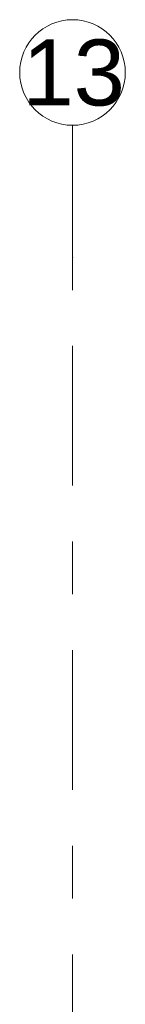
# Model space of a CAD drawing. Header units: metres. Extents: x -3.6 to 84.5, y -11 to 16.8.
# Tile 159 of 229: x 43.63 to 43.83, y 14.94 to 16.805. Entities that reach past the tile are written whole.
import ezdxf

# ---------------------------------------------------------------- set-up
doc = ezdxf.new("R2010")
doc.units = ezdxf.units.M
doc.header["$MEASUREMENT"] = 0
doc.linetypes.add('Strichlinie doppelt', pattern=[0.546806, 0.264583, -0.105833, 0.070556, -0.105833])
doc.layers.add('451 - Universal.Achsen Raster', color=7, linetype='Continuous')
doc.styles.add('ERSTELLTER_STIL_2', font='txt')

msp = doc.modelspace()

# ---------------------------------------------------------------- linework, layer by layer
at = {"layer": '451 - Universal.Achsen Raster', "color": 160, "linetype": 'Strichlinie doppelt', "lineweight": 9, "true_color": 0x3232ff}
for p, q in [((43.73, 16.355), (43.73, 16.605)), ((43.73, -10.585), (43.73, 16.355))]:
    msp.add_line(p, q, dxfattribs=at)
at = {"layer": '451 - Universal.Achsen Raster', "color": 160, "linetype": 'Continuous', "lineweight": 9, "true_color": 0x3232ff}
msp.add_circle((43.73, 16.705), 0.1, dxfattribs=at)
at = {"layer": '451 - Universal.Achsen Raster', "color": 160, "linetype": 'Strichlinie doppelt', "lineweight": 9, "true_color": 0x3232ff}
msp.add_point((43.73, 16.355), dxfattribs=at)
msp.add_point((43.73, 16.355), dxfattribs=at)

# ---------------------------------------------------------------- texts
at = {"layer": '451 - Universal.Achsen Raster', "color": 160, "lineweight": 9, "true_color": 0x3232ff, "insert": (43.6351, 16.7675), "char_height": 0.125, "attachment_point": 1, "style": 'ERSTELLTER_STIL_2'}
msp.add_mtext('\\A1;{\\pql;\\pt0;\\fArial|b0|i0|c0|p38;13}', dxfattribs=at)

doc.saveas('drawing.dxf')
